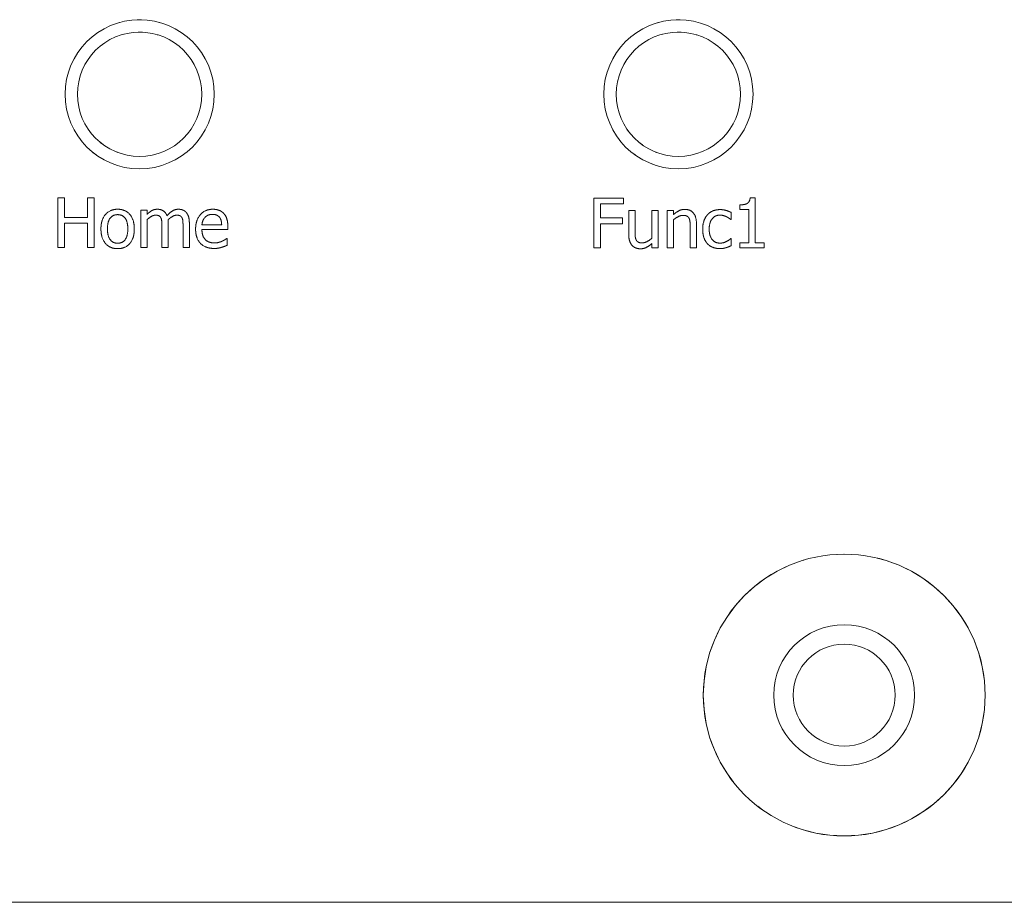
# Model space of a CAD drawing. Header units: millimetres. Extents: x 41 to 1655, y -379 to 1151.
# Tile 11 of 56: x 336 to 360, y 136 to 157. Entities that reach past the tile are written whole.
import ezdxf

# ---------------------------------------------------------------- set-up
doc = ezdxf.new("R2010")
doc.units = ezdxf.units.MM
doc.header["$LTSCALE"] = 4
doc.linetypes.add('LONG_DASH_DOTTED', pattern=[0.3001, 0.2362, -0.0295, 0.0049, -0.0295])
doc.layers.add('가시적 모서리(ISO)', color=7, linetype='Continuous', lineweight=18)
doc.layers.add('오버레이 [기준 허상 선(ISO)]', color=7, linetype='LONG_DASH_DOTTED', lineweight=18, true_color=0x803f3f)

msp = doc.modelspace()

# ---------------------------------------------------------------- linework, layer by layer
at = {"layer": '가시적 모서리(ISO)'}
for p, q in [((336.682, 153.111), (336.841, 153.111)), ((336.682, 151.911), (336.682, 153.111)), ((336.841, 153.111), (336.841, 152.64)), ((337.394, 153.111), (337.553, 153.111)), ((337.394, 152.64), (337.394, 153.111)), ((337.553, 153.111), (337.553, 151.911)), ((349.613, 153.107), (350.33, 153.107)), ((349.613, 151.907), (349.613, 153.107)), ((350.33, 153.107), (350.33, 152.965)), ((353.383, 153.111), (353.507, 153.111)), ((353.507, 153.111), (353.507, 152.029)), ((338.68, 152.811), (338.832, 152.811)), ((338.68, 151.911), (338.68, 152.811)), ((338.832, 152.811), (338.832, 152.712)), ((349.772, 152.965), (349.772, 152.626)), ((350.33, 152.965), (349.772, 152.965)), ((350.455, 152.807), (350.606, 152.807)), ((350.455, 152.223), (350.455, 152.807)), ((350.606, 152.807), (350.606, 152.294)), ((351.01, 152.807), (351.162, 152.807)), ((351.01, 152.134), (351.01, 152.807)), ((351.162, 152.807), (351.162, 151.907)), ((351.381, 152.807), (351.533, 152.807)), ((351.381, 151.907), (351.381, 152.807)), ((351.533, 152.807), (351.533, 152.707)), ((352.925, 152.759), (352.925, 152.589)), ((353.135, 152.834), (353.135, 152.943)), ((353.353, 152.834), (353.135, 152.834)), ((353.353, 152.029), (353.353, 152.834)), ((336.841, 152.64), (337.394, 152.64)), ((338.832, 152.584), (338.832, 151.911)), ((349.772, 152.626), (350.307, 152.626)), ((350.307, 152.626), (350.307, 152.484)), ((351.533, 152.58), (351.533, 151.907)), ((352.925, 152.589), (352.916, 152.589)), ((336.841, 152.498), (336.841, 151.911)), ((337.394, 152.498), (336.841, 152.498)), ((337.394, 151.911), (337.394, 152.498)), ((339.191, 151.911), (339.191, 152.432)), ((339.342, 152.504), (339.342, 151.911)), ((339.701, 151.911), (339.701, 152.432)), ((339.853, 152.504), (339.853, 151.911)), ((340.157, 152.461), (340.633, 152.461)), ((340.781, 152.345), (340.157, 152.345)), ((340.781, 152.428), (340.781, 152.345)), ((349.772, 152.484), (349.772, 151.907)), ((350.307, 152.484), (349.772, 152.484)), ((351.937, 151.907), (351.937, 152.42)), ((352.088, 152.491), (352.088, 151.907)), ((340.755, 152.131), (340.764, 152.131)), ((340.764, 152.131), (340.764, 151.966)), ((352.916, 152.128), (352.925, 152.128)), ((352.925, 152.128), (352.925, 151.957)), ((336.841, 151.911), (336.682, 151.911)), ((337.553, 151.911), (337.394, 151.911)), ((338.832, 151.911), (338.68, 151.911)), ((339.342, 151.911), (339.191, 151.911)), ((339.853, 151.911), (339.701, 151.911)), ((349.772, 151.907), (349.613, 151.907)), ((351.01, 151.907), (351.01, 152.006)), ((351.162, 151.907), (351.01, 151.907)), ((351.533, 151.907), (351.381, 151.907)), ((352.088, 151.907), (351.937, 151.907)), ((353.135, 152.029), (353.353, 152.029)), ((353.135, 151.907), (353.135, 152.029)), ((353.72, 151.907), (353.135, 151.907)), ((353.507, 152.029), (353.72, 152.029)), ((353.72, 152.029), (353.72, 151.907)), ((292.653, 136.111), (434.653, 136.111))]:
    msp.add_line(p, q, dxfattribs=at)
for centre, radius in [((338.653, 155.611), 1.8), ((351.653, 155.611), 1.8), ((338.653, 155.611), 1.5), ((351.653, 155.611), 1.5), ((355.653, 141.111), 3.4), ((355.653, 141.111), 1.7), ((355.653, 141.111), 1.23)]:
    msp.add_circle(centre, radius, dxfattribs=at)
for points in [[(353.135, 152.943), (353.258, 152.943), (353.375, 153.013), (353.383, 153.111)], [(337.72, 152.361), (337.72, 152.587), (337.942, 152.836), (338.123, 152.836)], [(338.123, 152.836), (338.306, 152.836), (338.525, 152.588), (338.525, 152.361)], [(338.832, 152.712), (338.891, 152.771), (339.008, 152.836), (339.078, 152.836)], [(339.078, 152.836), (339.158, 152.836), (339.281, 152.764), (339.313, 152.681)], [(339.313, 152.681), (339.382, 152.758), (339.513, 152.836), (339.588, 152.836)], [(339.588, 152.836), (339.647, 152.836), (339.742, 152.8), (339.777, 152.76)], [(339.777, 152.76), (339.813, 152.719), (339.853, 152.596), (339.853, 152.504)], [(340.004, 152.356), (340.004, 152.576), (340.234, 152.836), (340.42, 152.836)], [(340.42, 152.836), (340.504, 152.836), (340.633, 152.788), (340.681, 152.736)], [(351.533, 152.707), (351.601, 152.768), (351.733, 152.833), (351.806, 152.833)], [(351.806, 152.833), (351.939, 152.833), (352.088, 152.658), (352.088, 152.491)], [(352.356, 152.705), (352.409, 152.765), (352.568, 152.828), (352.659, 152.828)], [(352.659, 152.828), (352.733, 152.828), (352.871, 152.786), (352.925, 152.759)], [(338.123, 152.706), (338.005, 152.706), (337.877, 152.536), (337.877, 152.361)], [(338.368, 152.361), (338.368, 152.536), (338.241, 152.706), (338.123, 152.706)], [(339.039, 152.693), (338.99, 152.693), (338.882, 152.631), (338.832, 152.584)], [(339.165, 152.629), (339.15, 152.661), (339.091, 152.693), (339.039, 152.693)], [(339.191, 152.432), (339.191, 152.494), (339.181, 152.6), (339.165, 152.629)], [(339.55, 152.693), (339.503, 152.693), (339.396, 152.635), (339.339, 152.581)], [(339.339, 152.581), (339.34, 152.567), (339.342, 152.529), (339.342, 152.504)], [(339.676, 152.629), (339.66, 152.661), (339.601, 152.693), (339.55, 152.693)], [(339.701, 152.432), (339.701, 152.494), (339.692, 152.6), (339.676, 152.629)], [(340.231, 152.641), (340.197, 152.605), (340.162, 152.518), (340.157, 152.461)], [(340.411, 152.712), (340.351, 152.712), (340.266, 152.676), (340.231, 152.641)], [(340.581, 152.642), (340.555, 152.676), (340.472, 152.712), (340.411, 152.712)], [(340.633, 152.461), (340.631, 152.522), (340.606, 152.612), (340.581, 152.642)], [(340.681, 152.736), (340.729, 152.685), (340.781, 152.536), (340.781, 152.428)], [(351.767, 152.689), (351.71, 152.689), (351.591, 152.628), (351.533, 152.58)], [(351.908, 152.622), (351.889, 152.656), (351.823, 152.689), (351.767, 152.689)], [(351.937, 152.42), (351.937, 152.483), (351.925, 152.589), (351.908, 152.622)], [(352.239, 152.355), (352.239, 152.474), (352.302, 152.647), (352.356, 152.705)], [(352.656, 152.695), (352.539, 152.695), (352.396, 152.518), (352.396, 152.355)], [(352.813, 152.656), (352.781, 152.671), (352.695, 152.695), (352.656, 152.695)], [(352.916, 152.589), (352.899, 152.602), (352.849, 152.637), (352.813, 152.656)], [(338.123, 151.885), (337.935, 151.885), (337.72, 152.141), (337.72, 152.361)], [(337.877, 152.361), (337.877, 152.191), (338.005, 152.016), (338.123, 152.016)], [(338.123, 152.016), (338.24, 152.016), (338.368, 152.188), (338.368, 152.361)], [(338.525, 152.361), (338.525, 152.133), (338.306, 151.885), (338.123, 151.885)], [(340.457, 151.89), (340.241, 151.89), (340.004, 152.132), (340.004, 152.356)], [(340.157, 152.345), (340.157, 152.189), (340.315, 152.023), (340.455, 152.023)], [(350.606, 152.294), (350.606, 152.222), (350.617, 152.128), (350.636, 152.093)], [(352.356, 152.002), (352.3, 152.059), (352.239, 152.236), (352.239, 152.355)], [(352.396, 152.355), (352.396, 152.197), (352.534, 152.019), (352.656, 152.019)], [(340.455, 152.023), (340.504, 152.023), (340.601, 152.045), (340.64, 152.062)], [(340.64, 152.062), (340.681, 152.082), (340.737, 152.116), (340.755, 152.131)], [(350.536, 151.962), (350.498, 152.004), (350.455, 152.131), (350.455, 152.223)], [(350.636, 152.093), (350.654, 152.058), (350.717, 152.025), (350.777, 152.025)], [(350.777, 152.025), (350.832, 152.025), (350.957, 152.089), (351.01, 152.134)], [(352.656, 152.019), (352.73, 152.019), (352.864, 152.08), (352.916, 152.128)], [(340.627, 151.916), (340.583, 151.903), (340.511, 151.89), (340.457, 151.89)], [(340.764, 151.966), (340.738, 151.955), (340.658, 151.924), (340.627, 151.916)], [(350.737, 151.882), (350.678, 151.882), (350.574, 151.92), (350.536, 151.962)], [(351.01, 152.006), (350.94, 151.945), (350.815, 151.882), (350.737, 151.882)], [(352.659, 151.886), (352.566, 151.886), (352.411, 151.944), (352.356, 152.002)], [(352.807, 151.91), (352.768, 151.898), (352.707, 151.886), (352.659, 151.886)], [(352.925, 151.957), (352.902, 151.947), (352.834, 151.917), (352.807, 151.91)]]:
    msp.add_open_spline(points, degree=2, dxfattribs=at)
at = {"layer": '오버레이 [기준 허상 선(ISO)]', "ltscale": 0.052206}
for p, q in [((336.682, 153.111), (336.841, 153.111)), ((337.394, 153.111), (337.553, 153.111)), ((336.841, 151.911), (336.682, 151.911)), ((337.553, 151.911), (337.394, 151.911)), ((349.772, 151.907), (349.613, 151.907))]:
    msp.add_line(p, q, dxfattribs=at)
at = {"layer": '오버레이 [기준 허상 선(ISO)]', "ltscale": 0.39347}
for p, q in [((336.682, 151.911), (336.682, 153.111)), ((337.553, 153.111), (337.553, 151.911)), ((349.613, 151.907), (349.613, 153.107))]:
    msp.add_line(p, q, dxfattribs=at)
at = {"layer": '오버레이 [기준 허상 선(ISO)]', "ltscale": 0.154266}
for p, q in [((336.841, 153.111), (336.841, 152.64)), ((337.394, 152.64), (337.394, 153.111))]:
    msp.add_line(p, q, dxfattribs=at)
at = {"layer": '오버레이 [기준 허상 선(ISO)]', "ltscale": 0.235276}
msp.add_line((349.613, 153.107), (350.33, 153.107), dxfattribs=at)
at = {"layer": '오버레이 [기준 허상 선(ISO)]', "ltscale": 0.046465}
for p, q in [((350.33, 153.107), (350.33, 152.965)), ((350.307, 152.626), (350.307, 152.484))]:
    msp.add_line(p, q, dxfattribs=at)
at = {"layer": '오버레이 [기준 허상 선(ISO)]', "ltscale": 0.040724}
msp.add_line((353.383, 153.111), (353.507, 153.111), dxfattribs=at)
at = {"layer": '오버레이 [기준 허상 선(ISO)]', "ltscale": 0.354559}
msp.add_line((353.507, 153.111), (353.507, 152.029), dxfattribs=at)
at = {"layer": '오버레이 [기준 허상 선(ISO)]', "ltscale": 0.049654}
for p, q in [((338.68, 152.811), (338.832, 152.811)), ((350.455, 152.807), (350.606, 152.807)), ((351.01, 152.807), (351.162, 152.807)), ((351.381, 152.807), (351.533, 152.807)), ((338.832, 151.911), (338.68, 151.911)), ((339.342, 151.911), (339.191, 151.911)), ((339.853, 151.911), (339.701, 151.911)), ((351.162, 151.907), (351.01, 151.907)), ((351.533, 151.907), (351.381, 151.907)), ((352.088, 151.907), (351.937, 151.907))]:
    msp.add_line(p, q, dxfattribs=at)
at = {"layer": '오버레이 [기준 허상 선(ISO)]', "ltscale": 0.295237}
for p, q in [((338.68, 151.911), (338.68, 152.811)), ((351.162, 152.807), (351.162, 151.907)), ((351.381, 151.907), (351.381, 152.807))]:
    msp.add_line(p, q, dxfattribs=at)
at = {"layer": '오버레이 [기준 허상 선(ISO)]', "ltscale": 0.032432}
for p, q in [((338.832, 152.811), (338.832, 152.712)), ((351.01, 151.907), (351.01, 152.006))]:
    msp.add_line(p, q, dxfattribs=at)
at = {"layer": '오버레이 [기준 허상 선(ISO)]', "ltscale": 0.11089}
msp.add_line((349.772, 152.965), (349.772, 152.626), dxfattribs=at)
at = {"layer": '오버레이 [기준 허상 선(ISO)]', "ltscale": 0.18297}
msp.add_line((350.33, 152.965), (349.772, 152.965), dxfattribs=at)
at = {"layer": '오버레이 [기준 허상 선(ISO)]', "ltscale": 0.191582}
for p, q in [((350.455, 152.223), (350.455, 152.807)), ((352.088, 152.491), (352.088, 151.907))]:
    msp.add_line(p, q, dxfattribs=at)
at = {"layer": '오버레이 [기준 허상 선(ISO)]', "ltscale": 0.168299}
for p, q in [((350.606, 152.807), (350.606, 152.294)), ((351.937, 151.907), (351.937, 152.42))]:
    msp.add_line(p, q, dxfattribs=at)
at = {"layer": '오버레이 [기준 허상 선(ISO)]', "ltscale": 0.220605}
for p, q in [((351.01, 152.134), (351.01, 152.807)), ((338.832, 152.584), (338.832, 151.911)), ((351.533, 152.58), (351.533, 151.907))]:
    msp.add_line(p, q, dxfattribs=at)
at = {"layer": '오버레이 [기준 허상 선(ISO)]', "ltscale": 0.032751}
msp.add_line((351.533, 152.807), (351.533, 152.707), dxfattribs=at)
at = {"layer": '오버레이 [기준 허상 선(ISO)]', "ltscale": 0.055714}
for p, q in [((352.925, 152.759), (352.925, 152.589)), ((352.925, 152.128), (352.925, 151.957))]:
    msp.add_line(p, q, dxfattribs=at)
at = {"layer": '오버레이 [기준 허상 선(ISO)]', "ltscale": 0.03594}
msp.add_line((353.135, 152.834), (353.135, 152.943), dxfattribs=at)
at = {"layer": '오버레이 [기준 허상 선(ISO)]', "ltscale": 0.071342}
for p, q in [((353.353, 152.834), (353.135, 152.834)), ((353.135, 152.029), (353.353, 152.029))]:
    msp.add_line(p, q, dxfattribs=at)
at = {"layer": '오버레이 [기준 허상 선(ISO)]', "ltscale": 0.263662}
msp.add_line((353.353, 152.029), (353.353, 152.834), dxfattribs=at)
at = {"layer": '오버레이 [기준 허상 선(ISO)]', "ltscale": 0.181057}
for p, q in [((336.841, 152.64), (337.394, 152.64)), ((337.394, 152.498), (336.841, 152.498))]:
    msp.add_line(p, q, dxfattribs=at)
at = {"layer": '오버레이 [기준 허상 선(ISO)]', "ltscale": 0.175316}
for p, q in [((349.772, 152.626), (350.307, 152.626)), ((350.307, 152.484), (349.772, 152.484))]:
    msp.add_line(p, q, dxfattribs=at)
at = {"layer": '오버레이 [기준 허상 선(ISO)]', "ltscale": 0.00277}
for p, q in [((352.925, 152.589), (352.916, 152.589)), ((340.755, 152.131), (340.764, 152.131)), ((352.916, 152.128), (352.925, 152.128))]:
    msp.add_line(p, q, dxfattribs=at)
at = {"layer": '오버레이 [기준 허상 선(ISO)]', "ltscale": 0.192539}
for p, q in [((336.841, 152.498), (336.841, 151.911)), ((337.394, 151.911), (337.394, 152.498))]:
    msp.add_line(p, q, dxfattribs=at)
at = {"layer": '오버레이 [기준 허상 선(ISO)]', "ltscale": 0.170851}
for p, q in [((339.191, 151.911), (339.191, 152.432)), ((339.701, 151.911), (339.701, 152.432))]:
    msp.add_line(p, q, dxfattribs=at)
at = {"layer": '오버레이 [기준 허상 선(ISO)]', "ltscale": 0.194452}
for p, q in [((339.342, 152.504), (339.342, 151.911)), ((339.853, 152.504), (339.853, 151.911))]:
    msp.add_line(p, q, dxfattribs=at)
at = {"layer": '오버레이 [기준 허상 선(ISO)]', "ltscale": 0.155861}
msp.add_line((340.157, 152.461), (340.633, 152.461), dxfattribs=at)
at = {"layer": '오버레이 [기준 허상 선(ISO)]', "ltscale": 0.204339}
msp.add_line((340.781, 152.345), (340.157, 152.345), dxfattribs=at)
at = {"layer": '오버레이 [기준 허상 선(ISO)]', "ltscale": 0.02701}
msp.add_line((340.781, 152.428), (340.781, 152.345), dxfattribs=at)
at = {"layer": '오버레이 [기준 허상 선(ISO)]', "ltscale": 0.189349}
msp.add_line((349.772, 152.484), (349.772, 151.907), dxfattribs=at)
at = {"layer": '오버레이 [기준 허상 선(ISO)]', "ltscale": 0.054119}
msp.add_line((340.764, 152.131), (340.764, 151.966), dxfattribs=at)
at = {"layer": '오버레이 [기준 허상 선(ISO)]', "ltscale": 0.040086}
for p, q in [((353.135, 151.907), (353.135, 152.029)), ((353.72, 152.029), (353.72, 151.907))]:
    msp.add_line(p, q, dxfattribs=at)
at = {"layer": '오버레이 [기준 허상 선(ISO)]', "ltscale": 0.191901}
msp.add_line((353.72, 151.907), (353.135, 151.907), dxfattribs=at)
at = {"layer": '오버레이 [기준 허상 선(ISO)]', "ltscale": 0.069747}
msp.add_line((353.507, 152.029), (353.72, 152.029), dxfattribs=at)
at = {"layer": '오버레이 [기준 허상 선(ISO)]', "ltscale": 18.60491}
msp.add_line((175.853, 136.111), (443.853, 136.111), dxfattribs=at)
at = {"layer": '오버레이 [기준 허상 선(ISO)]', "ltscale": 19.715651}
msp.add_line((292.653, 136.111), (434.653, 136.111), dxfattribs=at)
at = {"layer": '오버레이 [기준 허상 선(ISO)]', "ltscale": 3.709206}
for centre in [(338.653, 155.611), (351.653, 155.611)]:
    msp.add_circle(centre, 1.8, dxfattribs=at)
at = {"layer": '오버레이 [기준 허상 선(ISO)]', "ltscale": 3.090988}
for centre in [(338.653, 155.611), (351.653, 155.611)]:
    msp.add_circle(centre, 1.5, dxfattribs=at)
at = {"layer": '오버레이 [기준 허상 선(ISO)]', "ltscale": 7.006367}
msp.add_circle((355.653, 141.111), 3.4, dxfattribs=at)
at = {"layer": '오버레이 [기준 허상 선(ISO)]', "ltscale": 0.111761}
msp.add_open_spline([(353.135, 152.943), (353.258, 152.943), (353.375, 153.013), (353.383, 153.111)], degree=2, dxfattribs=at)
at = {"layer": '오버레이 [기준 허상 선(ISO)]', "ltscale": 0.230718}
msp.add_open_spline([(337.72, 152.361), (337.72, 152.587), (337.942, 152.836), (338.123, 152.836)], degree=2, dxfattribs=at)
at = {"layer": '오버레이 [기준 허상 선(ISO)]', "ltscale": 0.230805}
msp.add_open_spline([(338.123, 152.836), (338.306, 152.836), (338.525, 152.588), (338.525, 152.361)], degree=2, dxfattribs=at)
at = {"layer": '오버레이 [기준 허상 선(ISO)]', "ltscale": 0.09294}
msp.add_open_spline([(338.832, 152.712), (338.891, 152.771), (339.008, 152.836), (339.078, 152.836)], degree=2, dxfattribs=at)
at = {"layer": '오버레이 [기준 허상 선(ISO)]', "ltscale": 0.099107}
msp.add_open_spline([(339.078, 152.836), (339.158, 152.836), (339.281, 152.764), (339.313, 152.681)], degree=2, dxfattribs=at)
at = {"layer": '오버레이 [기준 허상 선(ISO)]', "ltscale": 0.106959}
msp.add_open_spline([(339.313, 152.681), (339.382, 152.758), (339.513, 152.836), (339.588, 152.836)], degree=2, dxfattribs=at)
at = {"layer": '오버레이 [기준 허상 선(ISO)]', "ltscale": 0.06899}
msp.add_open_spline([(339.588, 152.836), (339.647, 152.836), (339.742, 152.8), (339.777, 152.76)], degree=2, dxfattribs=at)
at = {"layer": '오버레이 [기준 허상 선(ISO)]', "ltscale": 0.089366}
msp.add_open_spline([(339.777, 152.76), (339.813, 152.719), (339.853, 152.596), (339.853, 152.504)], degree=2, dxfattribs=at)
at = {"layer": '오버레이 [기준 허상 선(ISO)]', "ltscale": 0.234646}
msp.add_open_spline([(340.004, 152.356), (340.004, 152.576), (340.234, 152.836), (340.42, 152.836)], degree=2, dxfattribs=at)
at = {"layer": '오버레이 [기준 허상 선(ISO)]', "ltscale": 0.094316}
msp.add_open_spline([(340.42, 152.836), (340.504, 152.836), (340.633, 152.788), (340.681, 152.736)], degree=2, dxfattribs=at)
at = {"layer": '오버레이 [기준 허상 선(ISO)]', "ltscale": 0.100934}
msp.add_open_spline([(351.533, 152.707), (351.601, 152.768), (351.733, 152.833), (351.806, 152.833)], degree=2, dxfattribs=at)
at = {"layer": '오버레이 [기준 허상 선(ISO)]', "ltscale": 0.164787}
msp.add_open_spline([(351.806, 152.833), (351.939, 152.833), (352.088, 152.658), (352.088, 152.491)], degree=2, dxfattribs=at)
at = {"layer": '오버레이 [기준 허상 선(ISO)]', "ltscale": 0.110414}
msp.add_open_spline([(352.356, 152.705), (352.409, 152.765), (352.568, 152.828), (352.659, 152.828)], degree=2, dxfattribs=at)
at = {"layer": '오버레이 [기준 허상 선(ISO)]', "ltscale": 0.090687}
msp.add_open_spline([(352.659, 152.828), (352.733, 152.828), (352.871, 152.786), (352.925, 152.759)], degree=2, dxfattribs=at)
at = {"layer": '오버레이 [기준 허상 선(ISO)]', "ltscale": 0.157716}
msp.add_open_spline([(338.123, 152.706), (338.005, 152.706), (337.877, 152.536), (337.877, 152.361)], degree=2, dxfattribs=at)
at = {"layer": '오버레이 [기준 허상 선(ISO)]', "ltscale": 0.157531}
msp.add_open_spline([(338.368, 152.361), (338.368, 152.536), (338.241, 152.706), (338.123, 152.706)], degree=2, dxfattribs=at)
at = {"layer": '오버레이 [기준 허상 선(ISO)]', "ltscale": 0.078347}
msp.add_open_spline([(339.039, 152.693), (338.99, 152.693), (338.882, 152.631), (338.832, 152.584)], degree=2, dxfattribs=at)
at = {"layer": '오버레이 [기준 허상 선(ISO)]', "ltscale": 0.049198}
for points in [[(339.165, 152.629), (339.15, 152.661), (339.091, 152.693), (339.039, 152.693)], [(339.676, 152.629), (339.66, 152.661), (339.601, 152.693), (339.55, 152.693)]]:
    msp.add_open_spline(points, degree=2, dxfattribs=at)
at = {"layer": '오버레이 [기준 허상 선(ISO)]', "ltscale": 0.065684}
for points in [[(339.191, 152.432), (339.191, 152.494), (339.181, 152.6), (339.165, 152.629)], [(339.701, 152.432), (339.701, 152.494), (339.692, 152.6), (339.676, 152.629)]]:
    msp.add_open_spline(points, degree=2, dxfattribs=at)
at = {"layer": '오버레이 [기준 허상 선(ISO)]', "ltscale": 0.079754}
msp.add_open_spline([(339.55, 152.693), (339.503, 152.693), (339.396, 152.635), (339.339, 152.581)], degree=2, dxfattribs=at)
at = {"layer": '오버레이 [기준 허상 선(ISO)]', "ltscale": 0.02512}
msp.add_open_spline([(339.339, 152.581), (339.34, 152.567), (339.342, 152.529), (339.342, 152.504)], degree=2, dxfattribs=at)
at = {"layer": '오버레이 [기준 허상 선(ISO)]', "ltscale": 0.065031}
msp.add_open_spline([(340.231, 152.641), (340.197, 152.605), (340.162, 152.518), (340.157, 152.461)], degree=2, dxfattribs=at)
at = {"layer": '오버레이 [기준 허상 선(ISO)]', "ltscale": 0.065223}
msp.add_open_spline([(340.411, 152.712), (340.351, 152.712), (340.266, 152.676), (340.231, 152.641)], degree=2, dxfattribs=at)
at = {"layer": '오버레이 [기준 허상 선(ISO)]', "ltscale": 0.062576}
msp.add_open_spline([(340.581, 152.642), (340.555, 152.676), (340.472, 152.712), (340.411, 152.712)], degree=2, dxfattribs=at)
at = {"layer": '오버레이 [기준 허상 선(ISO)]', "ltscale": 0.06265}
msp.add_open_spline([(340.633, 152.461), (340.631, 152.522), (340.606, 152.612), (340.581, 152.642)], degree=2, dxfattribs=at)
at = {"layer": '오버레이 [기준 허상 선(ISO)]', "ltscale": 0.108904}
msp.add_open_spline([(340.681, 152.736), (340.729, 152.685), (340.781, 152.536), (340.781, 152.428)], degree=2, dxfattribs=at)
at = {"layer": '오버레이 [기준 허상 선(ISO)]', "ltscale": 0.086054}
msp.add_open_spline([(351.767, 152.689), (351.71, 152.689), (351.591, 152.628), (351.533, 152.58)], degree=2, dxfattribs=at)
at = {"layer": '오버레이 [기준 허상 선(ISO)]', "ltscale": 0.054063}
msp.add_open_spline([(351.908, 152.622), (351.889, 152.656), (351.823, 152.689), (351.767, 152.689)], degree=2, dxfattribs=at)
at = {"layer": '오버레이 [기준 허상 선(ISO)]', "ltscale": 0.067191}
msp.add_open_spline([(351.937, 152.42), (351.937, 152.483), (351.925, 152.589), (351.908, 152.622)], degree=2, dxfattribs=at)
at = {"layer": '오버레이 [기준 허상 선(ISO)]', "ltscale": 0.123802}
msp.add_open_spline([(352.239, 152.355), (352.239, 152.474), (352.302, 152.647), (352.356, 152.705)], degree=2, dxfattribs=at)
at = {"layer": '오버레이 [기준 허상 선(ISO)]', "ltscale": 0.158367}
msp.add_open_spline([(352.656, 152.695), (352.539, 152.695), (352.396, 152.518), (352.396, 152.355)], degree=2, dxfattribs=at)
at = {"layer": '오버레이 [기준 허상 선(ISO)]', "ltscale": 0.053292}
msp.add_open_spline([(352.813, 152.656), (352.781, 152.671), (352.695, 152.695), (352.656, 152.695)], degree=2, dxfattribs=at)
at = {"layer": '오버레이 [기준 허상 선(ISO)]', "ltscale": 0.040318}
msp.add_open_spline([(352.916, 152.589), (352.899, 152.602), (352.849, 152.637), (352.813, 152.656)], degree=2, dxfattribs=at)
at = {"layer": '오버레이 [기준 허상 선(ISO)]', "ltscale": 0.230933}
msp.add_open_spline([(338.123, 151.885), (337.935, 151.885), (337.72, 152.141), (337.72, 152.361)], degree=2, dxfattribs=at)
at = {"layer": '오버레이 [기준 허상 선(ISO)]', "ltscale": 0.157335}
msp.add_open_spline([(337.877, 152.361), (337.877, 152.191), (338.005, 152.016), (338.123, 152.016)], degree=2, dxfattribs=at)
at = {"layer": '오버레이 [기준 허상 선(ISO)]', "ltscale": 0.157264}
msp.add_open_spline([(338.123, 152.016), (338.24, 152.016), (338.368, 152.188), (338.368, 152.361)], degree=2, dxfattribs=at)
at = {"layer": '오버레이 [기준 허상 선(ISO)]', "ltscale": 0.23089}
msp.add_open_spline([(338.525, 152.361), (338.525, 152.133), (338.306, 151.885), (338.123, 151.885)], degree=2, dxfattribs=at)
at = {"layer": '오버레이 [기준 허상 선(ISO)]', "ltscale": 0.242569}
msp.add_open_spline([(340.457, 151.89), (340.241, 151.89), (340.004, 152.132), (340.004, 152.356)], degree=2, dxfattribs=at)
at = {"layer": '오버레이 [기준 허상 선(ISO)]', "ltscale": 0.163751}
msp.add_open_spline([(340.157, 152.345), (340.157, 152.189), (340.315, 152.023), (340.455, 152.023)], degree=2, dxfattribs=at)
at = {"layer": '오버레이 [기준 허상 선(ISO)]', "ltscale": 0.067252}
msp.add_open_spline([(350.606, 152.294), (350.606, 152.222), (350.617, 152.128), (350.636, 152.093)], degree=2, dxfattribs=at)
at = {"layer": '오버레이 [기준 허상 선(ISO)]', "ltscale": 0.12488}
msp.add_open_spline([(352.356, 152.002), (352.3, 152.059), (352.239, 152.236), (352.239, 152.355)], degree=2, dxfattribs=at)
at = {"layer": '오버레이 [기준 허상 선(ISO)]', "ltscale": 0.157666}
msp.add_open_spline([(352.396, 152.355), (352.396, 152.197), (352.534, 152.019), (352.656, 152.019)], degree=2, dxfattribs=at)
at = {"layer": '오버레이 [기준 허상 선(ISO)]', "ltscale": 0.062336}
msp.add_open_spline([(340.455, 152.023), (340.504, 152.023), (340.601, 152.045), (340.64, 152.062)], degree=2, dxfattribs=at)
at = {"layer": '오버레이 [기준 허상 선(ISO)]', "ltscale": 0.044206}
msp.add_open_spline([(340.64, 152.062), (340.681, 152.082), (340.737, 152.116), (340.755, 152.131)], degree=2, dxfattribs=at)
at = {"layer": '오버레이 [기준 허상 선(ISO)]', "ltscale": 0.091633}
msp.add_open_spline([(350.536, 151.962), (350.498, 152.004), (350.455, 152.131), (350.455, 152.223)], degree=2, dxfattribs=at)
at = {"layer": '오버레이 [기준 허상 선(ISO)]', "ltscale": 0.054285}
msp.add_open_spline([(350.636, 152.093), (350.654, 152.058), (350.717, 152.025), (350.777, 152.025)], degree=2, dxfattribs=at)
at = {"layer": '오버레이 [기준 허상 선(ISO)]', "ltscale": 0.086011}
msp.add_open_spline([(350.777, 152.025), (350.832, 152.025), (350.957, 152.089), (351.01, 152.134)], degree=2, dxfattribs=at)
at = {"layer": '오버레이 [기준 허상 선(ISO)]', "ltscale": 0.094412}
msp.add_open_spline([(352.656, 152.019), (352.73, 152.019), (352.864, 152.08), (352.916, 152.128)], degree=2, dxfattribs=at)
at = {"layer": '오버레이 [기준 허상 선(ISO)]', "ltscale": 0.056564}
msp.add_open_spline([(340.627, 151.916), (340.583, 151.903), (340.511, 151.89), (340.457, 151.89)], degree=2, dxfattribs=at)
at = {"layer": '오버레이 [기준 허상 선(ISO)]', "ltscale": 0.047855}
msp.add_open_spline([(340.764, 151.966), (340.738, 151.955), (340.658, 151.924), (340.627, 151.916)], degree=2, dxfattribs=at)
at = {"layer": '오버레이 [기준 허상 선(ISO)]', "ltscale": 0.072898}
msp.add_open_spline([(350.737, 151.882), (350.678, 151.882), (350.574, 151.92), (350.536, 151.962)], degree=2, dxfattribs=at)
at = {"layer": '오버레이 [기준 허상 선(ISO)]', "ltscale": 0.100847}
msp.add_open_spline([(351.01, 152.006), (350.94, 151.945), (350.815, 151.882), (350.737, 151.882)], degree=2, dxfattribs=at)
at = {"layer": '오버레이 [기준 허상 선(ISO)]', "ltscale": 0.109482}
msp.add_open_spline([(352.659, 151.886), (352.566, 151.886), (352.411, 151.944), (352.356, 152.002)], degree=2, dxfattribs=at)
at = {"layer": '오버레이 [기준 허상 선(ISO)]', "ltscale": 0.049207}
msp.add_open_spline([(352.807, 151.91), (352.768, 151.898), (352.707, 151.886), (352.659, 151.886)], degree=2, dxfattribs=at)
at = {"layer": '오버레이 [기준 허상 선(ISO)]', "ltscale": 0.0416}
msp.add_open_spline([(352.925, 151.957), (352.902, 151.947), (352.834, 151.917), (352.807, 151.91)], degree=2, dxfattribs=at)

doc.saveas('drawing.dxf')
